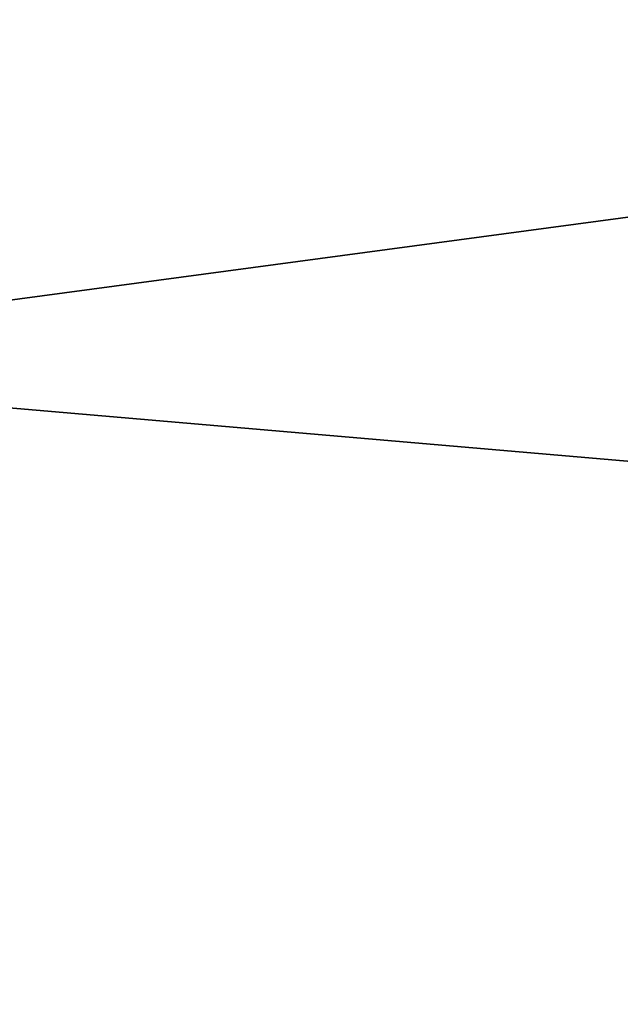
# Model space of a CAD drawing. Extents: x 136 to 2992, y -186 to 1678.
# Tile 21 of 31: x 514.27 to 516.71, y -89.38 to -85.38. Entities that reach past the tile are written whole.
import ezdxf

# ---------------------------------------------------------------- set-up
doc = ezdxf.new("R2010")
doc.units = 0
doc.header["$LTSCALE"] = 25.4
doc.layers.get('0').update_dxf_attribs({"color": 13, "linetype": 'CONTINUOUS'})

# ---------------------------------------------------------------- blocks, each defined once
blk = doc.blocks.new('HERMANOS-V-8032-8033_STL')
at = {"color": 18}
for p, q in [((394.2194, 1394.0132, 1765), (531.5068, 1394.0132, 1776.825)), ((394.2194, 1394.0132, 1765), (531.5068, 1394.0132, 1776.825)), ((394.2194, 1393.2131, 1765), (531.5068, 1393.2131, 1776.825)), ((394.2194, 1393.2131, 1765), (531.5068, 1393.2131, 1776.825)), ((394.2194, 1393.2131, 1765), (531.5068, 1393.2131, 1746.6)), ((394.2194, 1393.2131, 1765), (531.5068, 1393.2131, 1746.6))]:
    blk.add_line(p, q, dxfattribs=at)
mesh = blk.add_polyface(dxfattribs=at)
corners = [(531.5068, 1394.0132, 1776.825), (531.5068, 1394.0132, 1746.6), (393.516, 1394.0132, 1762.375)]
mesh.append_faces([[corners[k] for k in face] for face in [(0, 1, 2)]], dxfattribs={"color": 18})
mesh = blk.add_polyface(dxfattribs=at)
corners = [(531.5068, 1394.0132, 1776.825), (393.516, 1394.0132, 1762.375), (394.2194, 1394.0132, 1765)]
mesh.append_faces([[corners[k] for k in face] for face in [(0, 1, 2)]], dxfattribs={"color": 18})
mesh = blk.add_polyface(dxfattribs=at)
corners = [(531.5068, 1394.0132, 1776.825), (394.2194, 1394.0132, 1765), (393.516, 1394.0132, 1767.625)]
mesh.append_faces([[corners[k] for k in face] for face in [(0, 1, 2)]], dxfattribs={"color": 18})
mesh = blk.add_polyface(dxfattribs=at)
corners = [(531.5068, 1393.2131, 1776.825), (393.516, 1393.2131, 1767.625), (394.2194, 1393.2131, 1765)]
mesh.append_faces([[corners[k] for k in face] for face in [(0, 1, 2)]], dxfattribs={"color": 18})
mesh = blk.add_polyface(dxfattribs=at)
corners = [(394.2194, 1393.2131, 1765), (393.516, 1393.2131, 1762.375), (531.5068, 1393.2131, 1746.6)]
mesh.append_faces([[corners[k] for k in face] for face in [(0, 1, 2)]], dxfattribs={"color": 18})
mesh = blk.add_polyface(dxfattribs=at)
corners = [(531.5068, 1393.2131, 1776.825), (394.2194, 1393.2131, 1765), (531.5068, 1393.2131, 1746.6)]
mesh.append_faces([[corners[k] for k in face] for face in [(0, 1, 2)]], dxfattribs={"color": 18})

msp = doc.modelspace()

# ---------------------------------------------------------------- block references
at = {"color": 0, "extrusion": (0, -1, -3.82857e-16)}
msp.add_blockref('HERMANOS-V-8032-8033_STL', (118.017, 390.656, -1678.2141), dxfattribs=at)

doc.saveas('drawing.dxf')
